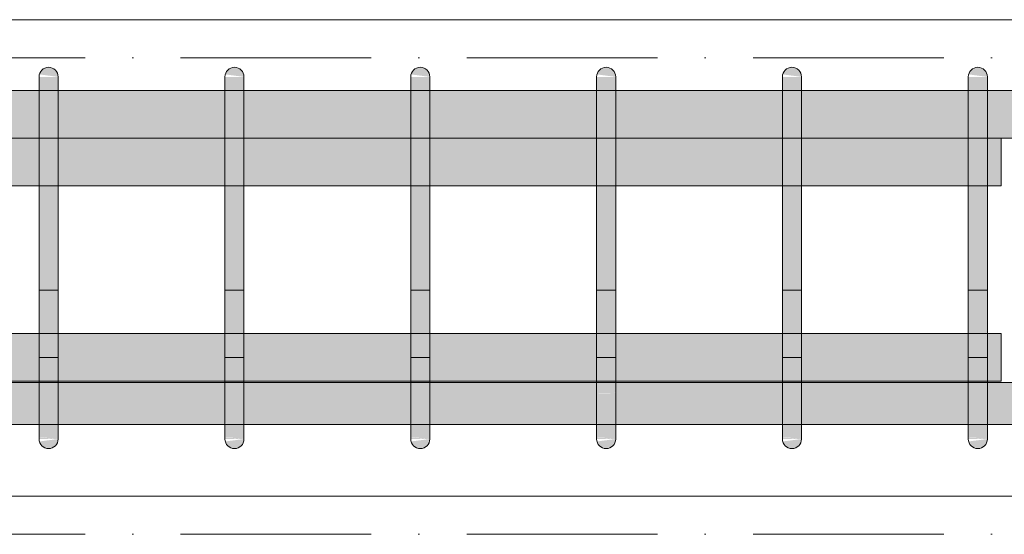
# Model space of a CAD drawing. Header units: millimetres. Extents: x -25607 to 9385, y 1894 to 10168.
# Tile 96 of 181: x -1395 to -879, y 5600 to 5870. Entities that reach past the tile are written whole.
import ezdxf

# ---------------------------------------------------------------- set-up
doc = ezdxf.new("R2010")
doc.units = ezdxf.units.MM
doc.linetypes.add('Čerchovaná', pattern=[150, 100, -25, 0, -25])
for name, color, linetype, lineweight in [('A-FLOR-LEVL', 51, 'Continuous', 5), ('S-BEAM', 12, 'Continuous', 9), ('S-RBAR', 171, 'Continuous', 5)]:
    doc.layers.add(name, color=color, linetype=linetype, lineweight=lineweight)

msp = doc.modelspace()

# ---------------------------------------------------------------- hatches: boundary and pattern name
at = {"layer": 'S-RBAR'}
for points in [[(-1375.08, 5840), (-1375.25, 5841.29), (-1375.75, 5842.5), (-1376.55, 5843.54), (-1377.58, 5844.33), (-1378.79, 5844.83), (-1380.08, 5845), (-1381.38, 5844.83), (-1382.58, 5844.33), (-1383.62, 5843.54), (-1384.41, 5842.5), (-1384.91, 5841.29), (-1375.25, 5840.02)], [(-1277.63, 5840), (-1277.8, 5841.29), (-1278.3, 5842.5), (-1279.1, 5843.54), (-1280.13, 5844.33), (-1281.34, 5844.83), (-1282.63, 5845), (-1283.93, 5844.83), (-1285.13, 5844.33), (-1286.17, 5843.54), (-1286.96, 5842.5), (-1287.46, 5841.29), (-1277.8, 5840.02)], [(-1180.19, 5840), (-1180.36, 5841.29), (-1180.86, 5842.5), (-1181.65, 5843.54), (-1182.69, 5844.33), (-1183.89, 5844.83), (-1185.19, 5845), (-1186.48, 5844.83), (-1187.69, 5844.33), (-1188.72, 5843.54), (-1189.52, 5842.5), (-1190.02, 5841.29), (-1180.36, 5840.02)], [(-1082.74, 5840), (-1082.91, 5841.29), (-1083.41, 5842.5), (-1084.21, 5843.54), (-1085.88, 5844.59), (-1086.45, 5844.83), (-1087.74, 5845), (-1089.04, 5844.83), (-1090.24, 5844.33), (-1091.28, 5843.54), (-1092.07, 5842.5), (-1092.57, 5841.29), (-1082.91, 5840.02)], [(-985.29, 5840), (-985.46, 5841.29), (-985.96, 5842.5), (-986.76, 5843.54), (-987.79, 5844.33), (-989, 5844.83), (-990.29, 5845), (-991.59, 5844.83), (-992.79, 5844.33), (-993.83, 5843.54), (-994.62, 5842.5), (-995.12, 5841.29), (-985.46, 5840.02)], [(-887.85, 5840), (-888.02, 5841.29), (-888.52, 5842.5), (-889.31, 5843.54), (-890.35, 5844.33), (-891.55, 5844.83), (-892.85, 5845), (-894.14, 5844.83), (-895.35, 5844.33), (-896.38, 5843.54), (-897.18, 5842.5), (-897.68, 5841.29), (-888.02, 5840.02)], [(-1375.08, 5815), (-1375.08, 5840), (-1385.08, 5840), (-1385.08, 5815)], [(-1277.63, 5815), (-1277.63, 5840), (-1287.63, 5840), (-1287.63, 5815)], [(-1180.19, 5815), (-1180.19, 5840), (-1190.19, 5840), (-1190.19, 5815)], [(-1092.74, 5815), (-1082.74, 5815), (-1082.74, 5840), (-1092.74, 5840), (-1092.74, 5819.55)], [(-985.29, 5815), (-985.29, 5840), (-995.29, 5840), (-995.29, 5815)], [(-887.85, 5815), (-887.85, 5840), (-897.85, 5840), (-897.85, 5815)], [(-1375.08, 5675), (-1375.08, 5815), (-1385.08, 5815), (-1385.08, 5675)], [(-1277.63, 5675), (-1277.63, 5815), (-1287.63, 5815), (-1287.63, 5675)], [(-1180.19, 5675), (-1180.19, 5815), (-1190.19, 5815), (-1190.19, 5675)], [(-1085.88, 5675), (-1082.74, 5675), (-1082.74, 5815), (-1092.74, 5815), (-1092.74, 5675)], [(-985.29, 5675), (-985.29, 5815), (-995.29, 5815), (-995.29, 5675)], [(-887.85, 5675), (-887.85, 5815), (-897.85, 5815), (-897.85, 5675)], [(-1380.08, 5645), (-1378.79, 5645.17), (-1377.58, 5645.67), (-1376.55, 5646.46), (-1375.75, 5647.5), (-1375.25, 5648.71), (-1375.25, 5649.98), (-1384.91, 5648.71), (-1384.41, 5647.5), (-1383.62, 5646.46), (-1382.58, 5645.67), (-1381.38, 5645.17)], [(-1282.63, 5645), (-1281.34, 5645.17), (-1280.13, 5645.67), (-1279.1, 5646.46), (-1278.3, 5647.5), (-1277.8, 5648.71), (-1277.8, 5649.98), (-1287.46, 5648.71), (-1286.96, 5647.5), (-1286.17, 5646.46), (-1285.13, 5645.67), (-1283.93, 5645.17)], [(-1185.19, 5645), (-1183.89, 5645.17), (-1182.69, 5645.67), (-1181.65, 5646.46), (-1180.86, 5647.5), (-1180.36, 5648.71), (-1180.36, 5649.98), (-1190.02, 5648.71), (-1189.52, 5647.5), (-1188.72, 5646.46), (-1187.69, 5645.67), (-1186.48, 5645.17)], [(-1087.74, 5645), (-1085.88, 5645.41), (-1085.24, 5645.67), (-1084.21, 5646.46), (-1083.41, 5647.5), (-1082.91, 5648.71), (-1082.91, 5649.98), (-1092.57, 5648.71), (-1092.07, 5647.5), (-1091.28, 5646.46), (-1090.24, 5645.67), (-1089.04, 5645.17)], [(-990.29, 5645), (-989, 5645.17), (-987.79, 5645.67), (-986.76, 5646.46), (-985.96, 5647.5), (-985.46, 5648.71), (-985.46, 5649.98), (-995.12, 5648.71), (-994.62, 5647.5), (-993.83, 5646.46), (-992.79, 5645.67), (-991.59, 5645.17)], [(-892.85, 5645), (-891.55, 5645.17), (-890.35, 5645.67), (-889.31, 5646.46), (-888.52, 5647.5), (-888.02, 5648.71), (-888.02, 5649.98), (-897.68, 5648.71), (-897.18, 5647.5), (-896.38, 5646.46), (-895.35, 5645.67), (-894.14, 5645.17)]]:
    msp.add_hatch(color=256, dxfattribs=at).paths.add_polyline_path(points)
h = msp.add_hatch(color=256, dxfattribs=at)
h.paths.add_polyline_path([(-1905.56, 5807.8), (-1885.56, 5807.8), (-1885.56, 5832.8), (-1905.56, 5832.8), (-1905.56, 5815)])
h.paths.add_polyline_path([(-1667.42, 5807.8), (-1579.97, 5807.8), (-1579.97, 5832.8), (-1667.42, 5832.8), (-1667.42, 5815)])
h.paths.add_polyline_path([(977.44, 5807.8), (999.5, 5807.8), (999.5, 5832.8), (819.84, 5832.8), (819.84, 5807.8), (889.64, 5807.8)])
h.paths.add_polyline_path([(-1700.48, 5807.8), (-1677.42, 5807.8), (-1677.42, 5832.8), (-1702.42, 5832.8), (-1702.42, 5807.8)])
h.paths.add_polyline_path([(-1712.42, 5807.8), (-1712.42, 5832.8), (-1745.71, 5832.8), (-1745.71, 5807.8), (-1744.38, 5807.8)])
h.paths.add_polyline_path([(-1569.97, 5807.8), (-1482.53, 5807.8), (-1482.53, 5832.8), (-1569.97, 5832.8), (-1569.97, 5815)])
h.paths.add_polyline_path([(809.84, 5807.8), (809.84, 5832.8), (620.24, 5832.8), (620.24, 5807.8), (801.84, 5807.8)])
h.paths.add_polyline_path([(-1472.53, 5807.8), (-1385.08, 5807.8), (-1385.08, 5832.8), (-1472.53, 5832.8), (-1472.53, 5815)])
h.paths.add_polyline_path([(-1375.08, 5807.8), (-1287.63, 5807.8), (-1287.63, 5832.8), (-1375.08, 5832.8), (-1375.08, 5815)])
h.paths.add_polyline_path([(-1277.63, 5807.8), (-1190.19, 5807.8), (-1190.19, 5832.8), (-1277.63, 5832.8), (-1277.63, 5815)])
h.paths.add_polyline_path([(-1755.71, 5807.8), (-1755.71, 5832.8), (-1788.99, 5832.8), (-1788.99, 5807.8), (-1788.28, 5807.8)])
h.paths.add_polyline_path([(-1180.19, 5807.8), (-1092.74, 5807.8), (-1092.74, 5832.8), (-1180.19, 5832.8), (-1180.19, 5815)])
h.paths.add_polyline_path([(610.24, 5807.8), (610.24, 5832.8), (420.64, 5832.8), (420.64, 5807.8), (582.34, 5807.8)])
h.paths.add_polyline_path([(-1082.74, 5807.8), (-995.29, 5807.8), (-995.29, 5832.8), (-1082.74, 5832.8), (-1082.74, 5815)])
h.paths.add_polyline_path([(-985.29, 5807.8), (-897.85, 5807.8), (-897.85, 5832.8), (-985.29, 5832.8), (-985.29, 5815)])
h.paths.add_polyline_path([(-887.85, 5807.8), (-800.4, 5807.8), (-800.4, 5832.8), (-887.85, 5832.8), (-887.85, 5815)])
h.paths.add_polyline_path([(-1798.99, 5807.8), (-1798.99, 5832.8), (-1832.27, 5832.8), (-1832.18, 5807.8)])
h.paths.add_polyline_path([(-790.4, 5807.8), (-702.95, 5807.8), (-702.95, 5832.8), (-790.4, 5832.8), (-790.4, 5815)])
h.paths.add_polyline_path([(410.64, 5807.8), (410.64, 5832.8), (221.04, 5832.8), (221.04, 5807.8), (406.74, 5807.8)])
h.paths.add_polyline_path([(-692.95, 5807.8), (-605.51, 5807.8), (-605.51, 5832.8), (-692.95, 5832.8), (-692.95, 5815)])
h.paths.add_polyline_path([(-595.51, 5807.8), (-508.06, 5807.8), (-508.06, 5832.8), (-595.51, 5832.8), (-595.51, 5815)])
h.paths.add_polyline_path([(-498.06, 5807.8), (-410.61, 5807.8), (-410.61, 5832.8), (-498.06, 5832.8), (-498.06, 5815)])
h.paths.add_polyline_path([(211.04, 5807.8), (211.04, 5832.8), (21.43, 5832.8), (21.43, 5807.8), (187.24, 5807.8)])
h.paths.add_polyline_path([(-400.61, 5807.8), (-313.17, 5807.8), (-313.17, 5832.8), (-400.61, 5832.8), (-400.61, 5815)])
h.paths.add_polyline_path([(-1842.27, 5807.8), (-1842.27, 5832.8), (-1875.56, 5832.8), (-1875.56, 5807.8)])
h.paths.add_polyline_path([(-303.17, 5807.8), (-188.17, 5807.8), (-188.17, 5832.8), (-303.17, 5832.8), (-303.17, 5815)])
h.paths.add_polyline_path([(-178.17, 5807.8), (11.43, 5807.8), (11.43, 5832.8), (-178.17, 5832.8), (-178.17, 5815)])
h = msp.add_hatch(color=256, dxfattribs=at)
h.paths.add_polyline_path([(-897.85, 5782.8), (-897.85, 5807.8), (-985.29, 5807.8), (-985.29, 5782.8), (-954.17, 5782.8)])
h.paths.add_polyline_path([(-887.85, 5782.8), (-880.56, 5782.8), (-880.56, 5807.8), (-887.85, 5807.8), (-887.85, 5804.71)])
h.paths.add_polyline_path([(-995.29, 5782.8), (-995.29, 5807.8), (-1082.74, 5807.8), (-1082.74, 5782.8), (-1041.97, 5782.8)])
h.paths.add_polyline_path([(-1129.78, 5782.8), (-1092.74, 5782.8), (-1092.74, 5807.8), (-1180.19, 5807.8), (-1180.19, 5782.8)])
h.paths.add_polyline_path([(-1190.19, 5782.8), (-1190.19, 5807.8), (-1277.63, 5807.8), (-1277.63, 5782.8), (-1217.58, 5782.8)])
h.paths.add_polyline_path([(-1305.38, 5782.8), (-1287.63, 5782.8), (-1287.63, 5807.8), (-1375.08, 5807.8), (-1375.08, 5782.8)])
h.paths.add_polyline_path([(-1393.18, 5782.8), (-1385.08, 5782.8), (-1385.08, 5807.8), (-1472.53, 5807.8), (-1472.53, 5782.8)])
h.paths.add_polyline_path([(-1482.53, 5782.8), (-1482.53, 5807.8), (-1569.97, 5807.8), (-1569.97, 5782.8), (-1568.78, 5782.8)])
h.paths.add_polyline_path([(-1579.97, 5782.8), (-1579.97, 5807.8), (-1667.42, 5807.8), (-1667.42, 5782.8), (-1656.58, 5782.8)])
h.paths.add_polyline_path([(-1677.42, 5782.8), (-1677.42, 5807.8), (-1702.42, 5807.8), (-1702.42, 5782.8)])
h.paths.add_polyline_path([(-1744.38, 5782.8), (-1712.42, 5782.8), (-1712.42, 5807.8), (-1745.71, 5807.8), (-1745.71, 5782.8)])
h.paths.add_polyline_path([(-1755.71, 5782.8), (-1755.71, 5807.8), (-1788.99, 5807.8), (-1788.99, 5782.8)])
h.paths.add_polyline_path([(-1832.18, 5782.8), (-1798.99, 5782.8), (-1798.99, 5807.8), (-1832.27, 5807.8), (-1832.27, 5782.8)])
h.paths.add_polyline_path([(-1842.27, 5782.8), (-1842.27, 5807.8), (-1875.56, 5807.8), (-1875.56, 5782.8)])
h.paths.add_polyline_path([(-1885.56, 5782.8), (-1885.56, 5807.8), (-1905.56, 5807.8), (-1905.56, 5782.8)])
h.paths.add_polyline_path([(-1919.98, 5782.8), (-1915.56, 5782.8), (-1915.56, 5807.8), (-2345.56, 5807.8), (-2345.56, 5782.8), (-2007.78, 5782.8)])
h = msp.add_hatch(color=256, dxfattribs=at)
h.paths.add_polyline_path([(-880.56, 5680.3), (-880.56, 5705.3), (-887.85, 5705.05), (-887.85, 5680.3)])
h.paths.add_polyline_path([(-910.27, 5680.3), (-897.85, 5680.3), (-897.85, 5705.3), (-985.29, 5705.05), (-985.29, 5680.3), (-954.17, 5680.3)])
h.paths.add_polyline_path([(-995.29, 5680.3), (-995.29, 5705.3), (-1082.74, 5705.05), (-1082.74, 5680.3), (-998.07, 5680.3)])
h.paths.add_polyline_path([(-1092.74, 5680.3), (-1092.74, 5705.3), (-1180.19, 5705.05), (-1180.19, 5680.3), (-1129.78, 5680.3)])
h.paths.add_polyline_path([(-1190.19, 5680.3), (-1190.19, 5705.3), (-1277.63, 5705.05), (-1277.63, 5680.3), (-1217.58, 5680.3)])
h.paths.add_polyline_path([(-1287.63, 5680.3), (-1287.63, 5705.3), (-1375.08, 5705.05), (-1375.08, 5680.3), (-1305.38, 5680.3)])
h.paths.add_polyline_path([(-1393.18, 5680.3), (-1385.08, 5680.3), (-1385.08, 5705.3), (-1472.53, 5705.05), (-1472.53, 5680.3), (-1437.08, 5680.3)])
h.paths.add_polyline_path([(-1482.53, 5680.3), (-1482.53, 5705.3), (-1569.97, 5705.05), (-1569.97, 5680.3), (-1524.88, 5680.3)])
h.paths.add_polyline_path([(-1579.97, 5680.3), (-1579.97, 5705.3), (-1667.42, 5705.05), (-1667.42, 5680.3), (-1612.68, 5680.3)])
h.paths.add_polyline_path([(-1677.42, 5680.3), (-1677.42, 5705.3), (-1702.42, 5705.05), (-1702.42, 5680.3), (-1700.48, 5680.3)])
h.paths.add_polyline_path([(-1712.42, 5680.3), (-1712.42, 5705.3), (-1745.71, 5705.05), (-1745.71, 5680.3), (-1744.38, 5680.3)])
h.paths.add_polyline_path([(-1755.71, 5680.3), (-1755.71, 5705.3), (-1788.99, 5705.05), (-1788.99, 5680.3), (-1788.28, 5680.3)])
h.paths.add_polyline_path([(-1798.99, 5680.3), (-1798.99, 5705.3), (-1832.27, 5705.05), (-1832.18, 5680.3)])
h.paths.add_polyline_path([(-1842.27, 5680.3), (-1842.27, 5705.3), (-1875.56, 5705.05), (-1875.56, 5680.3)])
h.paths.add_polyline_path([(-1898.03, 5680.3), (-1885.56, 5680.3), (-1885.56, 5705.3), (-1905.56, 5705.05), (-1905.56, 5680.3)])
h.paths.add_polyline_path([(-1918.24, 5680.3), (-1916.29, 5680.3), (-1918.24, 5685), (-1922.27, 5690), (-1937.58, 5705.3), (-2345.56, 5705.3), (-2345.56, 5680.3), (-1983.29, 5680.3), (-1992.13, 5689.14), (-1985.06, 5696.21), (-1969.15, 5680.3), (-1919.98, 5680.3)])
h.paths.add_polyline_path([(-1915.56, 5697.43), (-1915.56, 5705.3), (-1923.43, 5705.3), (-1919.98, 5701.85)])
h = msp.add_hatch(color=256, dxfattribs=at)
h.paths.add_polyline_path([(-1905.56, 5657.64), (-1885.56, 5657.92), (-1885.56, 5679.64), (-1905.56, 5679.64), (-1905.56, 5666.13)])
h.paths.add_polyline_path([(3021.68, 5657.64), (3021.68, 5679.64), (2933.16, 5679.64), (2933.16, 5657.64), (2996.86, 5657.64)])
h.paths.add_polyline_path([(3084.66, 5657.64), (3120.2, 5657.92), (3120.2, 5679.64), (3031.68, 5679.64), (3031.68, 5657.64), (3040.76, 5657.64)])
h.paths.add_polyline_path([(-1832.27, 5657.64), (-1798.99, 5657.92), (-1798.99, 5679.64), (-1832.27, 5679.64), (-1832.27, 5657.92)])
h.paths.add_polyline_path([(2923.16, 5657.64), (2923.16, 5679.64), (2834.64, 5679.64), (2834.64, 5657.64), (2909.06, 5657.64)])
h.paths.add_polyline_path([(3130.2, 5657.64), (3218.71, 5657.92), (3218.71, 5679.64), (3130.2, 5679.64), (3130.2, 5657.92)])
h.paths.add_polyline_path([(-1875.56, 5657.64), (-1842.27, 5657.92), (-1842.27, 5679.64), (-1875.56, 5679.64), (-1875.56, 5657.92)])
h.paths.add_polyline_path([(2824.64, 5657.64), (2824.64, 5679.64), (2736.12, 5679.64), (2736.12, 5657.64), (2821.26, 5657.64)])
h.paths.add_polyline_path([(4316.94, 5657.64), (4316.94, 5679.64), (4306.39, 5679.64), (4306.39, 5657.64), (4313.87, 5657.64)])
h.paths.add_polyline_path([(3228.71, 5657.64), (3317.23, 5657.92), (3317.23, 5679.64), (3228.71, 5679.64), (3228.71, 5657.92)])
h.paths.add_polyline_path([(4334.44, 5657.64), (4334.44, 5679.64), (4326.94, 5679.64), (4326.94, 5657.64)])
h.paths.add_polyline_path([(2726.12, 5657.64), (2726.12, 5679.64), (2637.61, 5679.64), (2637.61, 5657.64), (2689.56, 5657.64)])
h.paths.add_polyline_path([(2627.61, 5657.64), (2627.61, 5679.64), (2539.09, 5679.64), (2539.09, 5657.64), (2601.76, 5657.64)])
h.paths.add_polyline_path([(-1788.99, 5657.64), (-1755.71, 5657.92), (-1755.71, 5679.64), (-1788.99, 5679.64), (-1788.99, 5657.92)])
h.paths.add_polyline_path([(2529.09, 5657.64), (2529.09, 5679.64), (2440.57, 5679.64), (2440.57, 5657.64), (2513.96, 5657.64)])
h.paths.add_polyline_path([(3327.23, 5657.64), (3415.75, 5657.92), (3415.75, 5679.64), (3327.23, 5679.64), (3327.23, 5657.92)])
h.paths.add_polyline_path([(-1745.71, 5657.64), (-1712.42, 5657.92), (-1712.42, 5679.64), (-1745.71, 5679.64), (-1745.71, 5657.92)])
h.paths.add_polyline_path([(2430.57, 5657.64), (2430.57, 5679.64), (2342.05, 5679.64), (2342.05, 5657.64), (2426.16, 5657.64)])
h.paths.add_polyline_path([(-1702.42, 5657.64), (-1677.42, 5657.92), (-1677.42, 5679.64), (-1702.42, 5679.64), (-1702.42, 5657.92)])
h.paths.add_polyline_path([(4270.97, 5657.64), (4270.97, 5679.64), (4235, 5679.64), (4235, 5657.64), (4269.97, 5657.64)])
h.paths.add_polyline_path([(2332.05, 5657.64), (2332.05, 5679.64), (2217.05, 5679.64), (2217.05, 5657.64), (2294.45, 5657.64)])
h.paths.add_polyline_path([(3425.75, 5657.64), (3514.27, 5657.92), (3514.27, 5679.64), (3425.75, 5679.64), (3425.75, 5657.92)])
h.paths.add_polyline_path([(-1667.42, 5657.64), (-1579.97, 5657.92), (-1579.97, 5679.64), (-1667.42, 5679.64), (-1667.42, 5657.92)])
h.paths.add_polyline_path([(4286.39, 5657.64), (4286.39, 5679.64), (4280.97, 5679.64), (4280.97, 5657.64)])
h.paths.add_polyline_path([(2207.05, 5657.64), (2207.05, 5679.64), (2017.45, 5679.64), (2017.45, 5657.64), (2206.65, 5657.64)])
h.paths.add_polyline_path([(2007.45, 5657.64), (2007.45, 5679.64), (1817.85, 5679.64), (1817.85, 5657.64), (1987.15, 5657.64)])
h.paths.add_polyline_path([(-1569.97, 5657.64), (-1482.53, 5657.92), (-1482.53, 5679.64), (-1569.97, 5679.64), (-1569.97, 5657.92)])
h.paths.add_polyline_path([(1807.85, 5657.64), (1807.85, 5679.64), (1618.25, 5679.64), (1618.25, 5657.64), (1767.65, 5657.64)])
h.paths.add_polyline_path([(3524.27, 5657.64), (3612.79, 5657.92), (3612.79, 5679.64), (3524.27, 5679.64), (3524.27, 5657.92)])
h.paths.add_polyline_path([(-1472.53, 5657.64), (-1385.08, 5657.92), (-1385.08, 5679.64), (-1472.53, 5679.64), (-1472.53, 5657.92)])
h.paths.add_polyline_path([(-1375.08, 5657.64), (-1287.63, 5657.92), (-1287.63, 5679.64), (-1375.08, 5679.64), (-1375.08, 5657.92)])
h.paths.add_polyline_path([(1608.25, 5657.64), (1608.25, 5679.64), (1418.65, 5679.64), (1418.65, 5657.64), (1592.05, 5657.64)])
h.paths.add_polyline_path([(4225, 5657.64), (4225, 5679.64), (4189.04, 5679.64), (4189.04, 5657.64)])
h.paths.add_polyline_path([(3622.79, 5657.64), (3711.3, 5657.92), (3711.3, 5679.64), (3622.79, 5679.64), (3622.79, 5657.92)])
h.paths.add_polyline_path([(-1277.63, 5657.64), (-1190.19, 5657.92), (-1190.19, 5679.64), (-1277.63, 5679.64), (-1277.63, 5657.92)])
h.paths.add_polyline_path([(1408.65, 5657.64), (1408.65, 5679.64), (1219.04, 5679.64), (1219.04, 5657.64), (1372.55, 5657.64)])
h.paths.add_polyline_path([(-1180.19, 5657.64), (-1092.74, 5657.92), (-1092.74, 5679.64), (-1180.19, 5679.64), (-1180.19, 5657.92)])
h.paths.add_polyline_path([(4179.04, 5657.64), (4179.04, 5679.64), (4143.07, 5679.64), (4143.07, 5657.64)])
h.paths.add_polyline_path([(1209.04, 5657.64), (1209.04, 5679.64), (1019.44, 5679.64), (1019.44, 5657.64), (1196.95, 5657.64)])
h.paths.add_polyline_path([(3721.3, 5657.64), (3811.3, 5657.92), (3811.3, 5679.64), (3721.3, 5679.64), (3721.3, 5657.92)])
h.paths.add_polyline_path([(1009.44, 5657.64), (1009.44, 5679.64), (819.84, 5679.64), (819.84, 5657.64), (977.44, 5657.64)])
h.paths.add_polyline_path([(-1082.74, 5657.64), (-995.29, 5657.92), (-995.29, 5679.64), (-1082.74, 5679.64), (-1082.74, 5657.92)])
h.paths.add_polyline_path([(-985.29, 5657.64), (-897.85, 5657.92), (-897.85, 5679.64), (-985.29, 5679.64), (-985.29, 5657.92)])
h.paths.add_polyline_path([(4133.07, 5657.64), (4133.07, 5679.64), (4097.1, 5679.64), (4097.1, 5657.64)])
h.paths.add_polyline_path([(3821.3, 5657.64), (3857.27, 5657.92), (3857.27, 5679.64), (3821.3, 5679.64), (3821.3, 5657.92)])
h.paths.add_polyline_path([(809.84, 5657.64), (809.84, 5679.64), (620.24, 5679.64), (620.24, 5657.64), (801.84, 5657.64)])
h.paths.add_polyline_path([(-887.85, 5657.64), (-800.4, 5657.92), (-800.4, 5679.64), (-887.85, 5679.64), (-887.85, 5657.92)])
h.paths.add_polyline_path([(610.24, 5657.64), (610.24, 5679.64), (420.64, 5679.64), (420.64, 5657.64), (582.34, 5657.64)])
h.paths.add_polyline_path([(3867.27, 5657.64), (3903.24, 5657.92), (3903.24, 5679.64), (3867.27, 5679.64), (3867.27, 5657.92)])
h.paths.add_polyline_path([(-790.4, 5657.64), (-702.95, 5657.92), (-702.95, 5679.64), (-790.4, 5679.64), (-790.4, 5657.92)])
h.paths.add_polyline_path([(-692.95, 5657.64), (-605.51, 5657.92), (-605.51, 5679.64), (-692.95, 5679.64), (-692.95, 5657.92)])
h.paths.add_polyline_path([(410.64, 5657.64), (410.64, 5679.64), (221.04, 5679.64), (221.04, 5657.64), (406.74, 5657.64)])
h.paths.add_polyline_path([(4062.49, 5657.64), (4062.49, 5679.64), (4051.14, 5679.64), (4051.14, 5657.64)])
h.paths.add_polyline_path([(3913.24, 5657.64), (3949.2, 5657.92), (3949.2, 5679.64), (3913.24, 5679.64), (3913.24, 5657.92)])
h.paths.add_polyline_path([(4087.1, 5657.64), (4087.1, 5679.64), (4082.49, 5679.64), (4082.49, 5657.64)])
h.paths.add_polyline_path([(211.04, 5657.64), (211.04, 5679.64), (21.43, 5679.64), (21.43, 5657.64), (187.24, 5657.64)])
h.paths.add_polyline_path([(3959.2, 5657.64), (3995.17, 5657.92), (3995.17, 5679.64), (3959.2, 5679.64), (3959.2, 5657.92)])
h.paths.add_polyline_path([(-595.51, 5657.64), (-508.06, 5657.92), (-508.06, 5679.64), (-595.51, 5679.64), (-595.51, 5657.92)])
h.paths.add_polyline_path([(11.43, 5657.64), (11.43, 5679.64), (-178.17, 5679.64), (-178.17, 5657.64), (-32.27, 5657.64)])
h.paths.add_polyline_path([(-498.06, 5657.64), (-410.61, 5657.92), (-410.61, 5679.64), (-498.06, 5679.64), (-498.06, 5657.92)])
h.paths.add_polyline_path([(4041.14, 5657.64), (4041.14, 5679.64), (4005.17, 5679.64), (4005.17, 5657.64), (4006.57, 5657.64)])
h.paths.add_polyline_path([(-188.17, 5657.64), (-188.17, 5679.64), (-303.17, 5679.64), (-303.17, 5657.64), (-207.87, 5657.64)])
h.paths.add_polyline_path([(-400.61, 5657.64), (-313.17, 5657.92), (-313.17, 5679.64), (-400.61, 5679.64), (-400.61, 5657.92)])
h = msp.add_hatch(color=256, dxfattribs=at)
h.paths.add_polyline_path([(-1375.08, 5653.08), (-1375.08, 5653.74), (-1376.44, 5653.89), (-1377.28, 5653.51)])
h.paths.add_polyline_path([(-1380.57, 5655.53), (-1382.25, 5657.49), (-1385.08, 5657.92), (-1385.08, 5656.75)])
h.paths.add_polyline_path([(-1375.08, 5661.72), (-1375.08, 5663.44), (-1385.08, 5665.43), (-1380.36, 5661.91)])
h.paths.add_polyline_path([(-1377.11, 5674.03), (-1375.08, 5674.24), (-1375.08, 5675), (-1385.08, 5675), (-1385.08, 5674.03)])
h = msp.add_hatch(color=256, dxfattribs=at)
h.paths.add_polyline_path([(-1385.08, 5665.43), (-1375.08, 5663.44), (-1375.08, 5674.24), (-1377.11, 5674.03), (-1385.08, 5674.03), (-1385.08, 5666.13)])
h.paths.add_polyline_path([(-1375.08, 5650), (-1375.08, 5653.08), (-1377.28, 5653.51), (-1376.44, 5653.89), (-1375.08, 5653.74), (-1375.08, 5661.72), (-1379.61, 5661.99), (-1385.08, 5665.43), (-1385.08, 5658.15), (-1382.11, 5657.32), (-1380.57, 5655.53), (-1385.08, 5656.75), (-1384.91, 5650.99), (-1382.99, 5650.85), (-1378.79, 5650.4)])
h.paths.add_polyline_path([(-1375.08, 5650), (-1385.08, 5650.85), (-1384.91, 5650), (-1380.08, 5650)])
h = msp.add_hatch(color=256, dxfattribs=at)
h.paths.add_polyline_path([(-1277.63, 5653.08), (-1277.63, 5653.74), (-1278.99, 5653.89), (-1279.84, 5653.51)])
h.paths.add_polyline_path([(-1283.13, 5655.53), (-1284.81, 5657.49), (-1287.63, 5657.92), (-1287.63, 5656.75)])
h.paths.add_polyline_path([(-1277.63, 5661.72), (-1277.63, 5663.44), (-1287.63, 5665.43), (-1282.91, 5661.91)])
h.paths.add_polyline_path([(-1279.66, 5674.03), (-1277.63, 5674.24), (-1277.63, 5675), (-1287.63, 5675), (-1287.63, 5674.03)])
h = msp.add_hatch(color=256, dxfattribs=at)
h.paths.add_polyline_path([(-1287.63, 5665.43), (-1277.63, 5663.44), (-1277.63, 5674.24), (-1279.66, 5674.03), (-1287.63, 5674.03), (-1287.63, 5666.13)])
h.paths.add_polyline_path([(-1277.63, 5650), (-1277.63, 5653.08), (-1279.84, 5653.51), (-1278.99, 5653.89), (-1277.63, 5653.74), (-1277.63, 5661.72), (-1282.17, 5661.99), (-1287.63, 5665.43), (-1287.63, 5658.15), (-1284.66, 5657.32), (-1283.13, 5655.53), (-1287.63, 5656.75), (-1287.46, 5650.99), (-1285.55, 5650.85), (-1281.34, 5650.4)])
h.paths.add_polyline_path([(-1277.63, 5650), (-1287.63, 5650.85), (-1287.46, 5650), (-1282.63, 5650)])
h = msp.add_hatch(color=256, dxfattribs=at)
h.paths.add_polyline_path([(-1180.19, 5653.08), (-1180.19, 5653.74), (-1181.54, 5653.89), (-1182.39, 5653.51)])
h.paths.add_polyline_path([(-1185.68, 5655.53), (-1187.36, 5657.49), (-1190.19, 5657.92), (-1190.19, 5656.75)])
h.paths.add_polyline_path([(-1180.19, 5661.72), (-1180.19, 5663.44), (-1190.19, 5665.43), (-1185.46, 5661.91)])
h.paths.add_polyline_path([(-1182.22, 5674.03), (-1180.19, 5674.24), (-1180.19, 5675), (-1190.19, 5675), (-1190.19, 5674.03)])
h = msp.add_hatch(color=256, dxfattribs=at)
h.paths.add_polyline_path([(-1190.19, 5665.43), (-1180.19, 5663.44), (-1180.19, 5674.24), (-1182.22, 5674.03), (-1190.19, 5674.03), (-1190.19, 5666.13)])
h.paths.add_polyline_path([(-1180.19, 5650), (-1180.19, 5653.08), (-1182.39, 5653.51), (-1181.54, 5653.89), (-1180.19, 5653.74), (-1180.19, 5661.72), (-1184.72, 5661.99), (-1190.19, 5665.43), (-1190.19, 5658.15), (-1187.22, 5657.32), (-1185.68, 5655.53), (-1190.19, 5656.75), (-1190.02, 5650.99), (-1188.1, 5650.85), (-1183.89, 5650.4)])
h.paths.add_polyline_path([(-1180.19, 5650), (-1190.19, 5650.85), (-1190.02, 5650), (-1185.19, 5650)])
h = msp.add_hatch(color=256, dxfattribs=at)
h.paths.add_polyline_path([(-1082.74, 5653.08), (-1082.74, 5653.74), (-1084.1, 5653.89), (-1084.94, 5653.51)])
h.paths.add_polyline_path([(-1088.23, 5655.53), (-1089.91, 5657.49), (-1092.74, 5657.92), (-1092.74, 5656.75)])
h.paths.add_polyline_path([(-1082.74, 5661.72), (-1082.74, 5663.44), (-1092.74, 5665.43), (-1088.02, 5661.91), (-1085.88, 5661.83)])
h.paths.add_polyline_path([(-1092.74, 5674.03), (-1082.74, 5674.24), (-1082.74, 5675), (-1092.74, 5675)])
h = msp.add_hatch(color=256, dxfattribs=at)
h.paths.add_polyline_path([(-1082.74, 5650), (-1082.74, 5653.08), (-1084.94, 5653.51), (-1084.1, 5653.89), (-1082.74, 5653.74), (-1082.74, 5661.72), (-1087.27, 5661.99), (-1092.74, 5665.43), (-1092.74, 5658.15), (-1089.77, 5657.32), (-1088.23, 5655.53), (-1092.74, 5656.75), (-1092.57, 5650.99), (-1090.65, 5650.85), (-1085.88, 5650.34)])
h.paths.add_polyline_path([(-1082.74, 5650), (-1092.74, 5650.85), (-1092.57, 5650), (-1085.88, 5650)])
h.paths.add_polyline_path([(-1082.74, 5663.44), (-1082.74, 5674.24), (-1085.88, 5674.03), (-1092.74, 5674.03), (-1092.74, 5665.43), (-1085.88, 5664.06)])
h = msp.add_hatch(color=256, dxfattribs=at)
h.paths.add_polyline_path([(-985.29, 5653.08), (-985.29, 5653.74), (-986.65, 5653.89), (-987.5, 5653.51)])
h.paths.add_polyline_path([(-990.79, 5655.53), (-992.47, 5657.49), (-995.29, 5657.92), (-995.29, 5656.75)])
h.paths.add_polyline_path([(-985.29, 5661.72), (-985.29, 5663.44), (-995.29, 5665.43), (-990.57, 5661.91)])
h.paths.add_polyline_path([(-987.32, 5674.03), (-985.29, 5674.24), (-985.29, 5675), (-995.29, 5675), (-995.29, 5674.03)])
h = msp.add_hatch(color=256, dxfattribs=at)
h.paths.add_polyline_path([(-995.29, 5665.43), (-985.29, 5663.44), (-985.29, 5674.24), (-987.32, 5674.03), (-995.29, 5674.03), (-995.29, 5666.13)])
h.paths.add_polyline_path([(-985.29, 5650), (-985.29, 5653.08), (-987.5, 5653.51), (-986.65, 5653.89), (-985.29, 5653.74), (-985.29, 5661.72), (-989.83, 5661.99), (-995.29, 5665.43), (-995.29, 5658.15), (-992.32, 5657.32), (-990.79, 5655.53), (-995.29, 5656.75), (-995.12, 5650.99), (-993.21, 5650.85), (-989, 5650.4)])
h.paths.add_polyline_path([(-985.29, 5650), (-995.29, 5650.85), (-995.12, 5650), (-990.29, 5650)])
h = msp.add_hatch(color=256, dxfattribs=at)
h.paths.add_polyline_path([(-887.85, 5653.08), (-887.85, 5653.74), (-889.2, 5653.89), (-890.05, 5653.51)])
h.paths.add_polyline_path([(-893.34, 5655.53), (-895.02, 5657.49), (-897.85, 5657.92), (-897.85, 5656.75)])
h.paths.add_polyline_path([(-887.85, 5661.72), (-887.85, 5663.44), (-897.85, 5665.43), (-893.12, 5661.91)])
h.paths.add_polyline_path([(-889.88, 5674.03), (-887.85, 5674.24), (-887.85, 5675), (-897.85, 5675), (-897.85, 5674.03)])
h = msp.add_hatch(color=256, dxfattribs=at)
h.paths.add_polyline_path([(-897.85, 5665.43), (-887.85, 5663.44), (-887.85, 5674.24), (-889.88, 5674.03), (-897.85, 5674.03), (-897.85, 5666.13)])
h.paths.add_polyline_path([(-887.85, 5650), (-887.85, 5653.08), (-890.05, 5653.51), (-889.2, 5653.89), (-887.85, 5653.74), (-887.85, 5661.72), (-892.38, 5661.99), (-897.85, 5665.43), (-897.85, 5658.15), (-894.88, 5657.32), (-893.34, 5655.53), (-897.85, 5656.75), (-897.68, 5650.99), (-895.76, 5650.85), (-891.55, 5650.4)])
h.paths.add_polyline_path([(-887.85, 5650), (-897.85, 5650.85), (-897.68, 5650), (-892.85, 5650)])

# ---------------------------------------------------------------- linework, layer by layer
at = {"layer": 'A-FLOR-LEVL', "linetype": 'Čerchovaná'}
for p, q in [((-3262.19, 5850), (9255.9, 5850)), ((-3262.19, 5600), (9255.9, 5600))]:
    msp.add_line(p, q, dxfattribs=at)
at = {"layer": 'S-BEAM'}
for p, q in [((4009.44, 5870), (-1980.56, 5870)), ((4009.44, 5870), (-1880.56, 5870)), ((4009.44, 5620), (-1980.56, 5620)), ((-1880.56, 5620), (4009.44, 5620))]:
    msp.add_line(p, q, dxfattribs=at)
at = {"layer": 'S-RBAR'}
for p, q in [((-1385.08, 5815), (-1385.08, 5840)), ((-1385.08, 5815), (-1385.08, 5840)), ((-1375.08, 5815), (-1375.08, 5840)), ((-1375.08, 5815), (-1375.08, 5840)), ((-1287.63, 5815), (-1287.63, 5840)), ((-1287.63, 5815), (-1287.63, 5840)), ((-1277.63, 5815), (-1277.63, 5840)), ((-1277.63, 5815), (-1277.63, 5840)), ((-1190.19, 5815), (-1190.19, 5840)), ((-1190.19, 5815), (-1190.19, 5840)), ((-1180.19, 5815), (-1180.19, 5840)), ((-1180.19, 5815), (-1180.19, 5840)), ((-1092.74, 5815), (-1092.74, 5840)), ((-1092.74, 5815), (-1092.74, 5840)), ((-1082.74, 5815), (-1082.74, 5840)), ((-1082.74, 5815), (-1082.74, 5840)), ((-995.29, 5815), (-995.29, 5840)), ((-995.29, 5815), (-995.29, 5840)), ((-985.29, 5815), (-985.29, 5840)), ((-985.29, 5815), (-985.29, 5840)), ((-897.85, 5815), (-897.85, 5840)), ((-897.85, 5815), (-897.85, 5840)), ((-887.85, 5815), (-887.85, 5840)), ((-887.85, 5815), (-887.85, 5840)), ((999.5, 5832.8), (-1905.56, 5832.8)), ((999.5, 5832.8), (-1905.56, 5832.8)), ((999.5, 5832.8), (-1905.56, 5832.8)), ((-1385.08, 5675), (-1385.08, 5815)), ((-1385.08, 5815), (-1385.08, 5675)), ((-1375.08, 5675), (-1375.08, 5815)), ((-1375.08, 5815), (-1375.08, 5675)), ((-1287.63, 5675), (-1287.63, 5815)), ((-1287.63, 5815), (-1287.63, 5675)), ((-1277.63, 5675), (-1277.63, 5815)), ((-1277.63, 5815), (-1277.63, 5675)), ((-1190.19, 5675), (-1190.19, 5815)), ((-1190.19, 5815), (-1190.19, 5675)), ((-1180.19, 5675), (-1180.19, 5815)), ((-1180.19, 5815), (-1180.19, 5675)), ((-1092.74, 5675), (-1092.74, 5815)), ((-1092.74, 5815), (-1092.74, 5675)), ((-1082.74, 5675), (-1082.74, 5815)), ((-1082.74, 5815), (-1082.74, 5675)), ((-995.29, 5675), (-995.29, 5815)), ((-995.29, 5815), (-995.29, 5675)), ((-985.29, 5675), (-985.29, 5815)), ((-985.29, 5815), (-985.29, 5675)), ((-897.85, 5675), (-897.85, 5815)), ((-897.85, 5815), (-897.85, 5675)), ((-887.85, 5675), (-887.85, 5815)), ((-887.85, 5815), (-887.85, 5675)), ((-2355.56, 5807.8), (-880.56, 5807.8)), ((-2355.56, 5807.8), (-880.56, 5807.8)), ((999.5, 5807.8), (-1905.56, 5807.8)), ((999.5, 5807.8), (-1905.56, 5807.8)), ((999.5, 5807.8), (-1905.56, 5807.8)), ((-880.56, 5782.8), (-880.56, 5807.8)), ((-880.56, 5782.8), (-880.56, 5807.8)), ((-2355.56, 5782.8), (-880.56, 5782.8)), ((-2355.56, 5782.8), (-880.56, 5782.8)), ((-1385.08, 5728.03), (-1385.08, 5692.68)), ((-1385.08, 5728.03), (-1375.08, 5728.03)), ((-1375.08, 5728.03), (-1375.08, 5692.68)), ((-1287.63, 5728.03), (-1287.63, 5692.68)), ((-1287.63, 5728.03), (-1277.63, 5728.03)), ((-1277.63, 5728.03), (-1277.63, 5692.68)), ((-1190.19, 5728.03), (-1190.19, 5692.68)), ((-1190.19, 5728.03), (-1180.19, 5728.03)), ((-1180.19, 5728.03), (-1180.19, 5692.68)), ((-1092.74, 5728.03), (-1092.74, 5692.68)), ((-1092.74, 5728.03), (-1082.74, 5728.03)), ((-1082.74, 5728.03), (-1082.74, 5692.68)), ((-995.29, 5728.03), (-995.29, 5692.68)), ((-995.29, 5728.03), (-985.29, 5728.03)), ((-985.29, 5728.03), (-985.29, 5692.68)), ((-897.85, 5728.03), (-897.85, 5692.68)), ((-897.85, 5728.03), (-887.85, 5728.03)), ((-887.85, 5728.03), (-887.85, 5692.68)), ((-2355.56, 5705.3), (-880.56, 5705.3)), ((-2355.56, 5705.3), (-880.56, 5705.3)), ((-880.56, 5680.3), (-880.56, 5705.3)), ((-880.56, 5680.3), (-880.56, 5705.3)), ((-1385.08, 5650), (-1385.08, 5692.68)), ((-1375.08, 5692.68), (-1385.08, 5692.68)), ((-1385.08, 5657.32), (-1385.08, 5692.68)), ((-1375.08, 5650), (-1375.08, 5692.68)), ((-1375.08, 5657.32), (-1375.08, 5692.68)), ((-1287.63, 5650), (-1287.63, 5692.68)), ((-1277.63, 5692.68), (-1287.63, 5692.68)), ((-1287.63, 5657.32), (-1287.63, 5692.68)), ((-1277.63, 5650), (-1277.63, 5692.68)), ((-1277.63, 5657.32), (-1277.63, 5692.68)), ((-1190.19, 5650), (-1190.19, 5692.68)), ((-1180.19, 5692.68), (-1190.19, 5692.68)), ((-1190.19, 5657.32), (-1190.19, 5692.68)), ((-1180.19, 5650), (-1180.19, 5692.68)), ((-1180.19, 5657.32), (-1180.19, 5692.68)), ((-1092.74, 5650), (-1092.74, 5692.68)), ((-1082.74, 5692.68), (-1092.74, 5692.68)), ((-1092.74, 5657.32), (-1092.74, 5692.68)), ((-1082.74, 5650), (-1082.74, 5692.68)), ((-1082.74, 5657.32), (-1082.74, 5692.68)), ((-995.29, 5650), (-995.29, 5692.68)), ((-985.29, 5692.68), (-995.29, 5692.68)), ((-995.29, 5657.32), (-995.29, 5692.68)), ((-985.29, 5650), (-985.29, 5692.68)), ((-985.29, 5657.32), (-985.29, 5692.68)), ((-897.85, 5650), (-897.85, 5692.68)), ((-887.85, 5692.68), (-897.85, 5692.68)), ((-897.85, 5657.32), (-897.85, 5692.68)), ((-887.85, 5650), (-887.85, 5692.68)), ((-887.85, 5657.32), (-887.85, 5692.68)), ((-2355.56, 5680.3), (-880.56, 5680.3)), ((-2355.56, 5680.3), (-880.56, 5680.3)), ((4334.44, 5679.64), (-1905.56, 5679.64)), ((4334.44, 5679.64), (-1905.56, 5679.64)), ((4334.44, 5679.64), (-1905.56, 5679.64)), ((-1385.08, 5650), (-1385.08, 5675)), ((-1385.08, 5657.32), (-1385.08, 5675)), ((-1375.08, 5650), (-1375.08, 5675)), ((-1375.08, 5650), (-1375.08, 5675)), ((-1287.63, 5650), (-1287.63, 5675)), ((-1287.63, 5657.32), (-1287.63, 5675)), ((-1277.63, 5650), (-1277.63, 5675)), ((-1277.63, 5650), (-1277.63, 5675)), ((-1190.19, 5650), (-1190.19, 5675)), ((-1190.19, 5657.32), (-1190.19, 5675)), ((-1180.19, 5650), (-1180.19, 5675)), ((-1180.19, 5650), (-1180.19, 5675)), ((-1092.74, 5650), (-1092.74, 5675)), ((-1092.74, 5657.32), (-1092.74, 5675)), ((-1082.74, 5650), (-1082.74, 5675)), ((-1082.74, 5650), (-1082.74, 5675)), ((-995.29, 5650), (-995.29, 5675)), ((-995.29, 5657.32), (-995.29, 5675)), ((-985.29, 5650), (-985.29, 5675)), ((-985.29, 5650), (-985.29, 5675)), ((-897.85, 5650), (-897.85, 5675)), ((-897.85, 5657.32), (-897.85, 5675)), ((-887.85, 5650), (-887.85, 5675)), ((-887.85, 5650), (-887.85, 5675)), ((4334.44, 5657.64), (-1905.56, 5657.64)), ((4334.44, 5657.64), (-1905.56, 5657.64)), ((4334.44, 5657.64), (-1905.56, 5657.64)), ((-1385.08, 5650.85), (-1385.08, 5657.32)), ((-1385.08, 5650.85), (-1385.08, 5657.32)), ((-1375.08, 5650), (-1375.08, 5657.32)), ((-1287.63, 5650.85), (-1287.63, 5657.32)), ((-1287.63, 5650.85), (-1287.63, 5657.32)), ((-1277.63, 5650), (-1277.63, 5657.32)), ((-1190.19, 5650.85), (-1190.19, 5657.32)), ((-1190.19, 5650.85), (-1190.19, 5657.32)), ((-1180.19, 5650), (-1180.19, 5657.32)), ((-1092.74, 5650.85), (-1092.74, 5657.32)), ((-1092.74, 5650.85), (-1092.74, 5657.32)), ((-1082.74, 5650), (-1082.74, 5657.32)), ((-995.29, 5650.85), (-995.29, 5657.32)), ((-995.29, 5650.85), (-995.29, 5657.32)), ((-985.29, 5650), (-985.29, 5657.32)), ((-897.85, 5650.85), (-897.85, 5657.32)), ((-897.85, 5650.85), (-897.85, 5657.32)), ((-887.85, 5650), (-887.85, 5657.32))]:
    msp.add_line(p, q, dxfattribs=at)
for centre, start, end in [((-1380.08, 5840), 0, 180), ((-1380.08, 5840), 0, 180), ((-1282.63, 5840), 0, 180), ((-1282.63, 5840), 0, 180), ((-1185.19, 5840), 0, 180), ((-1185.19, 5840), 0, 180), ((-1087.74, 5840), 0, 180), ((-1087.74, 5840), 0, 180), ((-990.29, 5840), 0, 180), ((-990.29, 5840), 0, 180), ((-892.85, 5840), 0, 180), ((-892.85, 5840), 0, 180), ((-1380.08, 5650), 180, 360), ((-1380.08, 5650), 180, 360), ((-1380.08, 5650), 180, 360), ((-1282.63, 5650), 180, 360), ((-1282.63, 5650), 180, 360), ((-1282.63, 5650), 180, 360), ((-1185.19, 5650), 180, 360), ((-1185.19, 5650), 180, 360), ((-1185.19, 5650), 180, 360), ((-1087.74, 5650), 180, 360), ((-1087.74, 5650), 180, 360), ((-1087.74, 5650), 180, 360), ((-990.29, 5650), 180, 360), ((-990.29, 5650), 180, 360), ((-990.29, 5650), 180, 360), ((-892.85, 5650), 180, 360), ((-892.85, 5650), 180, 360), ((-892.85, 5650), 180, 360)]:
    msp.add_arc(centre, 5, start, end, dxfattribs=at)

doc.saveas('drawing.dxf')
